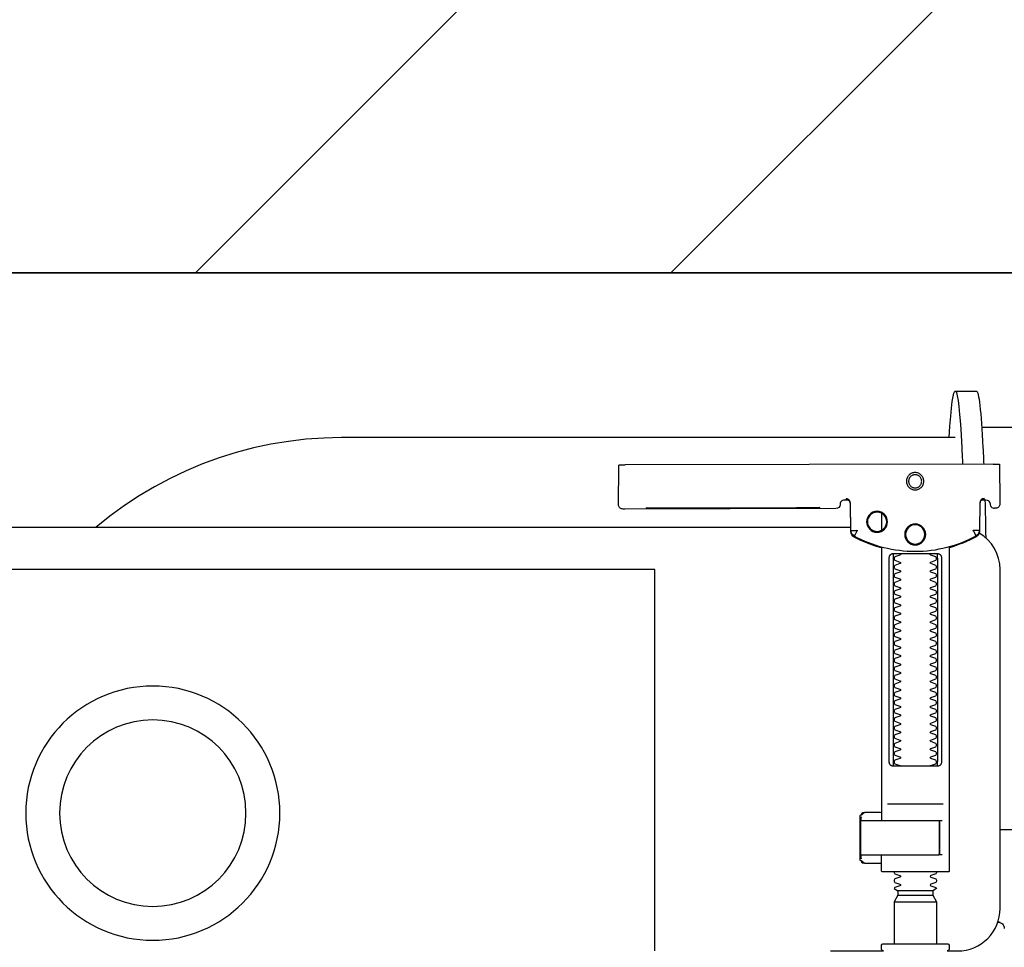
# Model space of a CAD drawing. Header units: millimetres. Extents: x 28600 to 181045, y -399112 to -163690.
# Tile 114 of 256: x 60872 to 60895, y -197751 to -197729. Entities that reach past the tile are written whole.
import ezdxf

# ---------------------------------------------------------------- set-up
doc = ezdxf.new("R2010")
doc.units = ezdxf.units.MM
doc.layers.get('0').update_dxf_attribs({"color": 8})
doc.layers.add('!! 1_hatch projektowane ściany', color=8, linetype='Continuous')
doc.layers.add('!! 1_PROJ Sciany', color=8, linetype='Continuous')
doc.layers.add('!!_@ wypos sanit nd', color=8, linetype='Continuous', plot=False)

# ---------------------------------------------------------------- blocks, each defined once
blk = doc.blocks.new('A$C4ebe9e89')
for points in [[(-0.18941, 0.18181), (-0.19441, 0.18181)], [(-0.19567, 0.17331), (-0.20939, 0.17331)], [(-0.18941, 0.17081), (-0.04454, 0.17081), (-0.04035, 0.17071), (-0.03616, 0.17042), (-0.032, 0.16993), (-0.02786, 0.16925), (-0.02376, 0.16837), (-0.0197, 0.16731), (-0.0157, 0.16606), (-0.01176, 0.16462), (-0.00789, 0.163), (-0.0041, 0.1612), (-0.0004, 0.15923), (0.0032, 0.15708), (0.00671, 0.15478), (0.0101, 0.1523), (0.01337, 0.14968)], [(-0.19839, 0.16455), (-0.11148, 0.16437)], [(-0.19593, 0.15629), (-0.19608, 0.15629), (-0.19638, 0.15629), (-0.19593, 0.1562), (-0.19577, 0.15614), (-0.19563, 0.15605), (-0.19551, 0.15594), (-0.1954, 0.15581), (-0.19532, 0.15567), (-0.19526, 0.15551), (-0.19523, 0.15535)], [(-0.16479, 0.14865), (-0.16466, 0.1552), (-0.16464, 0.15536), (-0.1646, 0.15551), (-0.16454, 0.15566), (-0.16445, 0.15579), (-0.16435, 0.15591), (-0.16422, 0.15601), (-0.16408, 0.15609), (-0.16394, 0.15614), (-0.16348, 0.15622), (-0.1638, 0.15623), (-0.16395, 0.15623)], [(-0.12195, 0.15427), (-0.15195, 0.15433)], [(-0.15195, 0.15423), (-0.12195, 0.15417)], [(-0.172, 0.15297), (-0.172, 0.14892)], [(0.16493, 0.14968), (-0.16477, 0.14968)], [(-0.172, 0.14497), (-0.172, 0.08036)], [(-0.1852, 0.14236), (-0.1852, 0.09436)], [(-0.1748, 0.09436), (-0.1748, 0.14236)], [(-0.11847, 0.04968), (-0.11847, 0.13968), (0.11153, 0.13968), (0.11153, 0.04968)], [(-0.17342, 0.08436), (-0.18658, 0.08436)], [(-0.172, 0.0823), (-0.17167, 0.08236), (-0.1682, 0.08236), (-0.16809, 0.08236), (-0.16798, 0.08234), (-0.16789, 0.08225), (-0.16779, 0.08224), (-0.16762, 0.08223), (-0.16752, 0.08223), (-0.16741, 0.08221), (-0.1673, 0.08214), (-0.16725, 0.082), (-0.16725, 0.08174), (-0.16711, 0.08172), (-0.16701, 0.08168), (-0.16693, 0.08162), (-0.16687, 0.08148), (-0.16687, 0.07124), (-0.16691, 0.07111), (-0.16701, 0.07103), (-0.16725, 0.07098), (-0.16725, 0.07071), (-0.16728, 0.07061), (-0.16735, 0.07054), (-0.16746, 0.0705), (-0.16762, 0.07049), (-0.16775, 0.07048), (-0.16789, 0.07046), (-0.16797, 0.07039), (-0.16807, 0.07036), (-0.1682, 0.07036), (-0.17167, 0.07036), (-0.172, 0.07041)], [(-0.16829, 0.08235), (-0.16772, 0.08221), (-0.16738, 0.08176)], [(-0.16723, 0.08135), (-0.16714, 0.08082), (-0.16713, 0.08055)], [(-0.18633, 0.08036), (-0.17526, 0.08036), (-0.17367, 0.08036)], [(-0.2, 0.07831), (-0.20939, 0.07831)], [(-0.18633, 0.07236), (-0.1855, 0.07236), (-0.18567, 0.07246), (-0.1857, 0.07256)], [(-0.16713, 0.07216), (-0.16714, 0.0719), (-0.16723, 0.07137)], [(-0.16738, 0.07096), (-0.16772, 0.07051), (-0.16829, 0.07036)], [(-0.1841, 0.06388), (-0.1759, 0.06388)], [(-0.1759, 0.06282), (-0.1841, 0.06282)], [(-0.175, 0.06126), (-0.185, 0.06126)], [(-0.20001, 0.05638), (-0.19987, 0.05642), (-0.19976, 0.05645), (-0.19962, 0.05647), (-0.19948, 0.05647)]]:
    blk.add_lwpolyline(points)
for points in [[(-0.19989, 0.16454), (-0.19995, 0.15554, 0.009369), (-0.19993, 0.15511), (-0.19991, 0.15494), (-0.19986, 0.15477), (-0.19978, 0.15461), (-0.19968, 0.15447), (-0.19955, 0.15435), (-0.1994, 0.15426), (-0.19924, 0.15419), (-0.19907, 0.15415), (-0.19895, 0.15414), (-0.1988, 0.15414)], [(-0.16412, 0.15607), (-0.16324, 0.15607), (-0.16303, 0.15604), (-0.16282, 0.15598), (-0.16264, 0.15587), (-0.16249, 0.15572), (-0.16236, 0.15555), (-0.16228, 0.15535), (-0.16224, 0.15515, 0.002299), (-0.16224, 0.15503, 0.40455), (-0.16124, 0.15406), (-0.11145, 0.15396), (-0.11127, 0.15396), (-0.11111, 0.15396), (-0.11099, 0.15396), (-0.11083, 0.15397), (-0.11065, 0.15401), (-0.11048, 0.15408), (-0.11033, 0.15418), (-0.1102, 0.1543), (-0.11009, 0.15445), (-0.11001, 0.15461), (-0.10996, 0.15479), (-0.10995, 0.15497), (-0.10997, 0.16396), (-0.10998, 0.16435)], [(-0.19576, 0.15613), (-0.19665, 0.15613, 0.282591), (-0.19753, 0.15558), (-0.19757, 0.15549), (-0.19761, 0.15538), (-0.19763, 0.15529), (-0.19764, 0.15514, -0.415352), (-0.19864, 0.15414)], [(-0.19623, 0.15644), (-0.19587, 0.15638), (-0.19555, 0.15617), (-0.19533, 0.15585), (-0.19523, 0.1555), (-0.19513, 0.14894), (-0.19513, 0.14888, 0.265347), (-0.19435, 0.14762, 0.125711), (-0.17997, 0.14391, 0.125711), (-0.16558, 0.14756, 0.26954), (-0.16479, 0.14885), (-0.16467, 0.1554), (-0.16464, 0.15562), (-0.16456, 0.15583), (-0.16444, 0.15601), (-0.16428, 0.15617), (-0.16409, 0.15628), (-0.16388, 0.15635), (-0.16368, 0.15638)], [(-0.15993, 0.04968), (-0.17248, 0.04968, 0.405519), (-0.172, 0.05018), (-0.172, 0.05088, 0.414214), (-0.1725, 0.05138), (-0.1875, 0.05138, 0.414214), (-0.188, 0.05088), (-0.188, 0.05018, 0.405519), (-0.18751, 0.04968), (-0.19, 0.04968, -0.414214), (-0.2, 0.05968), (-0.2, 0.13968, -0.266001), (-0.19506, 0.1483)], [(-0.19512, 0.14869), (-0.19511, 0.1485), (-0.19509, 0.1484), (-0.19506, 0.1483), (-0.19503, 0.1482), (-0.19498, 0.1481), (-0.19493, 0.148), (-0.19488, 0.14791), (-0.19482, 0.14782), (-0.19475, 0.14774), (-0.19467, 0.14766), (-0.1946, 0.14759), (-0.19451, 0.14753), (-0.19443, 0.14747), (-0.19434, 0.14742), (-0.19358, 0.14701), (-0.19281, 0.14663), (-0.19203, 0.14628), (-0.19124, 0.14594), (-0.19044, 0.14563), (-0.18964, 0.14534), (-0.18882, 0.14507), (-0.188, 0.14483), (-0.188, 0.06856, 0.414214), (-0.1878, 0.06836), (-0.17545, 0.06836), (-0.1722, 0.06836, 0.414214), (-0.172, 0.06856), (-0.172, 0.07236)], [(-0.172, 0.14478), (-0.17117, 0.14502), (-0.17034, 0.14528), (-0.16952, 0.14557), (-0.16871, 0.14588), (-0.16791, 0.14622), (-0.16712, 0.14657), (-0.16635, 0.14695), (-0.16558, 0.14736), (-0.16557, 0.14736, 0.269546), (-0.16479, 0.14865)], [(-0.18353, 0.09336, 0.182836), (-0.18364, 0.09345), (-0.18485, 0.09386, 0.050055), (-0.185, 0.09412), (-0.185, 0.0944, 0.050055), (-0.18485, 0.09466), (-0.18364, 0.09507, 0.719897), (-0.18364, 0.09545), (-0.18485, 0.09586, 0.050055), (-0.185, 0.09612), (-0.185, 0.0964, 0.050055), (-0.18485, 0.09666), (-0.18364, 0.09707, 0.719897), (-0.18364, 0.09745), (-0.18485, 0.09786, 0.050055), (-0.185, 0.09812), (-0.185, 0.0984, 0.050055), (-0.18485, 0.09866), (-0.18364, 0.09907, 0.719897), (-0.18364, 0.09945), (-0.18485, 0.09986, 0.050055), (-0.185, 0.10012), (-0.185, 0.1004, 0.050055), (-0.18485, 0.10066), (-0.18364, 0.10107, 0.719897), (-0.18364, 0.10145), (-0.18485, 0.10186, 0.050055), (-0.185, 0.10212), (-0.185, 0.1024, 0.050055), (-0.18485, 0.10266), (-0.18364, 0.10307, 0.719897), (-0.18364, 0.10345), (-0.18485, 0.10386, 0.050055), (-0.185, 0.10412), (-0.185, 0.1044, 0.050055), (-0.18485, 0.10466), (-0.18364, 0.10507, 0.719897), (-0.18364, 0.10545), (-0.18485, 0.10586, 0.050055), (-0.185, 0.10612), (-0.185, 0.1064, 0.050055), (-0.18485, 0.10666), (-0.18364, 0.10707, 0.719897), (-0.18364, 0.10745), (-0.18485, 0.10786, 0.050055), (-0.185, 0.10812), (-0.185, 0.1084, 0.050055), (-0.18485, 0.10866), (-0.18364, 0.10907, 0.719897), (-0.18364, 0.10945), (-0.18485, 0.10986, 0.050055), (-0.185, 0.11012), (-0.185, 0.1104, 0.050055), (-0.18485, 0.11066), (-0.18364, 0.11107, 0.719897), (-0.18364, 0.11145), (-0.18485, 0.11186, 0.050055), (-0.185, 0.11212), (-0.185, 0.1124, 0.050055), (-0.18485, 0.11266), (-0.18364, 0.11307, 0.719897), (-0.18364, 0.11345), (-0.18485, 0.11386, 0.050055), (-0.185, 0.11412), (-0.185, 0.1144, 0.050055), (-0.18485, 0.11466), (-0.18364, 0.11507, 0.719897), (-0.18364, 0.11545), (-0.18485, 0.11586, 0.050055), (-0.185, 0.11612), (-0.185, 0.1164, 0.050055), (-0.18485, 0.11666), (-0.18364, 0.11707, 0.719897), (-0.18364, 0.11745), (-0.18485, 0.11786, 0.050055), (-0.185, 0.11812), (-0.185, 0.1184, 0.050055), (-0.18485, 0.11866), (-0.18364, 0.11907, 0.719897), (-0.18364, 0.11945), (-0.18485, 0.11986, 0.050055), (-0.185, 0.12012), (-0.185, 0.1204, 0.050055), (-0.18485, 0.12066), (-0.18364, 0.12107, 0.719897), (-0.18364, 0.12145), (-0.18485, 0.12186, 0.050055), (-0.185, 0.12212), (-0.185, 0.1224, 0.050055), (-0.18485, 0.12266), (-0.18364, 0.12307, 0.719897), (-0.18364, 0.12345), (-0.18485, 0.12386, 0.050055), (-0.185, 0.12412), (-0.185, 0.1244, 0.050055), (-0.18485, 0.12466), (-0.18364, 0.12507, 0.719897), (-0.18364, 0.12545), (-0.18485, 0.12586, 0.050055), (-0.185, 0.12612), (-0.185, 0.1264, 0.050055), (-0.18485, 0.12666), (-0.18364, 0.12707, 0.719897), (-0.18364, 0.12745), (-0.18485, 0.12786, 0.050055), (-0.185, 0.12812), (-0.185, 0.1284, 0.050055), (-0.18485, 0.12866), (-0.18364, 0.12907, 0.719897), (-0.18364, 0.12945), (-0.18485, 0.12986, 0.050055), (-0.185, 0.13012), (-0.185, 0.1304, 0.050055), (-0.18485, 0.13066), (-0.18364, 0.13107, 0.719897), (-0.18364, 0.13145), (-0.18485, 0.13186, 0.050055), (-0.185, 0.13212), (-0.185, 0.1324, 0.050055), (-0.18485, 0.13266), (-0.18364, 0.13307, 0.719897), (-0.18364, 0.13345), (-0.18485, 0.13386, 0.050055), (-0.185, 0.13412), (-0.185, 0.1344, 0.050055), (-0.18485, 0.13466), (-0.18364, 0.13507, 0.719897), (-0.18364, 0.13545), (-0.18485, 0.13586, 0.050055), (-0.185, 0.13612), (-0.185, 0.1364, 0.050055), (-0.18485, 0.13666), (-0.18364, 0.13707, 0.719897), (-0.18364, 0.13745), (-0.18485, 0.13786, 0.050055), (-0.185, 0.13812), (-0.185, 0.1384, 0.050055), (-0.18485, 0.13866), (-0.18364, 0.13907, 0.719897), (-0.18364, 0.13945), (-0.18485, 0.13986, 0.050055), (-0.185, 0.14012), (-0.185, 0.1404, 0.050055), (-0.18485, 0.14066), (-0.18364, 0.14107, 0.719897), (-0.18364, 0.14145), (-0.18485, 0.14186, 0.050055), (-0.185, 0.14212), (-0.185, 0.1424, 0.050055), (-0.18485, 0.14266), (-0.18364, 0.14307, 0.474594), (-0.18353, 0.14336)], [(-0.17647, 0.14336, 0.474594), (-0.17636, 0.14307), (-0.17514, 0.14266, 0.050055), (-0.175, 0.1424), (-0.175, 0.14212, 0.050055), (-0.17514, 0.14186), (-0.17636, 0.14145, 0.719897), (-0.17636, 0.14107), (-0.17514, 0.14066, 0.050055), (-0.175, 0.1404), (-0.175, 0.14012, 0.050055), (-0.17514, 0.13986), (-0.17636, 0.13945, 0.719897), (-0.17636, 0.13907), (-0.17514, 0.13866, 0.050055), (-0.175, 0.1384), (-0.175, 0.13812, 0.050055), (-0.17514, 0.13786), (-0.17636, 0.13745, 0.719897), (-0.17636, 0.13707), (-0.17514, 0.13666, 0.050055), (-0.175, 0.1364), (-0.175, 0.13612, 0.050055), (-0.17514, 0.13586), (-0.17636, 0.13545, 0.719897), (-0.17636, 0.13507), (-0.17514, 0.13466, 0.050055), (-0.175, 0.1344), (-0.175, 0.13412, 0.050055), (-0.17514, 0.13386), (-0.17636, 0.13345, 0.719897), (-0.17636, 0.13307), (-0.17514, 0.13266, 0.050055), (-0.175, 0.1324), (-0.175, 0.13212, 0.050055), (-0.17514, 0.13186), (-0.17636, 0.13145, 0.719897), (-0.17636, 0.13107), (-0.17514, 0.13066, 0.050055), (-0.175, 0.1304), (-0.175, 0.13012, 0.050055), (-0.17514, 0.12986), (-0.17636, 0.12945, 0.719897), (-0.17636, 0.12907), (-0.17514, 0.12866, 0.050055), (-0.175, 0.1284), (-0.175, 0.12812, 0.050055), (-0.17514, 0.12786), (-0.17636, 0.12745, 0.719897), (-0.17636, 0.12707), (-0.17514, 0.12666, 0.050055), (-0.175, 0.1264), (-0.175, 0.12612, 0.050055), (-0.17514, 0.12586), (-0.17636, 0.12545, 0.719897), (-0.17636, 0.12507), (-0.17514, 0.12466, 0.050055), (-0.175, 0.1244), (-0.175, 0.12412, 0.050055), (-0.17514, 0.12386), (-0.17636, 0.12345, 0.719897), (-0.17636, 0.12307), (-0.17514, 0.12266, 0.050055), (-0.175, 0.1224), (-0.175, 0.12212, 0.050055), (-0.17514, 0.12186), (-0.17636, 0.12145, 0.719897), (-0.17636, 0.12107), (-0.17514, 0.12066, 0.050055), (-0.175, 0.1204), (-0.175, 0.12012, 0.050055), (-0.17514, 0.11986), (-0.17636, 0.11945, 0.719897), (-0.17636, 0.11907), (-0.17514, 0.11866, 0.050055), (-0.175, 0.1184), (-0.175, 0.11812, 0.050055), (-0.17514, 0.11786), (-0.17636, 0.11745, 0.719897), (-0.17636, 0.11707), (-0.17514, 0.11666, 0.050055), (-0.175, 0.1164), (-0.175, 0.11612, 0.050055), (-0.17514, 0.11586), (-0.17636, 0.11545, 0.719897), (-0.17636, 0.11507), (-0.17514, 0.11466, 0.050055), (-0.175, 0.1144), (-0.175, 0.11412, 0.050055), (-0.17514, 0.11386), (-0.17636, 0.11345, 0.719897), (-0.17636, 0.11307), (-0.17514, 0.11266, 0.050055), (-0.175, 0.1124), (-0.175, 0.11212, 0.050055), (-0.17514, 0.11186), (-0.17636, 0.11145, 0.719897), (-0.17636, 0.11107), (-0.17514, 0.11066, 0.050055), (-0.175, 0.1104), (-0.175, 0.11012, 0.050055), (-0.17514, 0.10986), (-0.17636, 0.10945, 0.719897), (-0.17636, 0.10907), (-0.17514, 0.10866, 0.050055), (-0.175, 0.1084), (-0.175, 0.10812, 0.050055), (-0.17514, 0.10786), (-0.17636, 0.10745, 0.719897), (-0.17636, 0.10707), (-0.17514, 0.10666, 0.050055), (-0.175, 0.1064), (-0.175, 0.10612, 0.050055), (-0.17514, 0.10586), (-0.17636, 0.10545, 0.719897), (-0.17636, 0.10507), (-0.17514, 0.10466, 0.050055), (-0.175, 0.1044), (-0.175, 0.10412, 0.050055), (-0.17514, 0.10386), (-0.17636, 0.10345, 0.719897), (-0.17636, 0.10307), (-0.17514, 0.10266, 0.050055), (-0.175, 0.1024), (-0.175, 0.10212, 0.050055), (-0.17514, 0.10186), (-0.17636, 0.10145, 0.719897), (-0.17636, 0.10107), (-0.17514, 0.10066, 0.050055), (-0.175, 0.1004), (-0.175, 0.10012, 0.050055), (-0.17514, 0.09986), (-0.17636, 0.09945, 0.719897), (-0.17636, 0.09907), (-0.17514, 0.09866, 0.050055), (-0.175, 0.0984), (-0.175, 0.09812, 0.050055), (-0.17514, 0.09786), (-0.17636, 0.09745, 0.719897), (-0.17636, 0.09707), (-0.17514, 0.09666, 0.050055), (-0.175, 0.0964), (-0.175, 0.09612, 0.050055), (-0.17514, 0.09586), (-0.17636, 0.09545, 0.719897), (-0.17636, 0.09507), (-0.17514, 0.09466, 0.050055), (-0.175, 0.0944), (-0.175, 0.09412, 0.050055), (-0.17514, 0.09386), (-0.17636, 0.09345, 0.182836), (-0.17647, 0.09336)], [(-0.1857, 0.08016), (-0.1857, 0.07256), (-0.1857, 0.08016), (-0.18567, 0.08026), (-0.18559, 0.08034), (-0.17695, 0.08036), (-0.16725, 0.08036, -0.414214), (-0.16705, 0.08016), (-0.16705, 0.07256, -0.414214), (-0.16725, 0.07236), (-0.18543, 0.07236), (-0.18553, 0.0724), (-0.18559, 0.07256)], [(-0.185, 0.06836), (-0.185, 0.06812, -0.050055), (-0.18485, 0.06786), (-0.18364, 0.06745, -0.719897), (-0.18364, 0.06707), (-0.18485, 0.06666, -0.050055), (-0.185, 0.0664), (-0.185, 0.06612, -0.050055), (-0.18485, 0.06586), (-0.18364, 0.06545, -0.719897), (-0.18364, 0.06507), (-0.18485, 0.06466, -0.050055), (-0.185, 0.0644), (-0.1841, 0.06388), (-0.1841, 0.06282), (-0.185, 0.06126), (-0.185, 0.05138)], [(-0.175, 0.06836), (-0.175, 0.06812, 0.050055), (-0.17514, 0.06786), (-0.17636, 0.06745, 0.719897), (-0.17636, 0.06707), (-0.17514, 0.06666, 0.050055), (-0.175, 0.0664), (-0.175, 0.06612, 0.050055), (-0.17514, 0.06586), (-0.17636, 0.06545, 0.719897), (-0.17636, 0.06507), (-0.17514, 0.06466, 0.050055), (-0.175, 0.0644), (-0.1759, 0.06388), (-0.1759, 0.06282), (-0.175, 0.06126), (-0.175, 0.05138)], [(-0.20011, 0.05634, 0.091301), (-0.20055, 0.05604, 0.198909), (-0.20099, 0.05497)], [(-0.19944, 0.0564, 0.170835), (-0.20011, 0.05634)]]:
    blk.add_lwpolyline(points, format="xyb")
for points in [[(-0.17994, 0.16256), (-0.17974, 0.16255), (-0.17954, 0.16252), (-0.17934, 0.16247), (-0.17915, 0.1624), (-0.17897, 0.16231), (-0.1788, 0.16221), (-0.17864, 0.16209), (-0.17849, 0.16196), (-0.17836, 0.16181), (-0.17824, 0.16165), (-0.17813, 0.16147), (-0.17805, 0.16129), (-0.17798, 0.1611), (-0.17793, 0.16091), (-0.1779, 0.16071), (-0.17789, 0.16051), (-0.1779, 0.16031), (-0.17793, 0.16011), (-0.17798, 0.15991), (-0.17805, 0.15972), (-0.17814, 0.15954), (-0.17824, 0.15937), (-0.17836, 0.15921), (-0.1785, 0.15906), (-0.17865, 0.15893), (-0.17881, 0.15881), (-0.17898, 0.1587), (-0.17916, 0.15862), (-0.17935, 0.15855), (-0.17955, 0.1585), (-0.17975, 0.15847), (-0.17995, 0.15846), (-0.18015, 0.15847), (-0.18035, 0.1585), (-0.18054, 0.15855), (-0.18073, 0.15862), (-0.18091, 0.15871), (-0.18108, 0.15881), (-0.18124, 0.15893), (-0.18139, 0.15907), (-0.18153, 0.15922), (-0.18165, 0.15938), (-0.18175, 0.15955), (-0.18184, 0.15973), (-0.1819, 0.15992), (-0.18195, 0.16012), (-0.18198, 0.16031), (-0.18199, 0.16052), (-0.18198, 0.16072), (-0.18195, 0.16091), (-0.1819, 0.16111), (-0.18183, 0.1613), (-0.18175, 0.16148), (-0.18164, 0.16165), (-0.18152, 0.16181), (-0.18139, 0.16196), (-0.18124, 0.1621), (-0.18108, 0.16222), (-0.1809, 0.16232), (-0.18072, 0.1624), (-0.18053, 0.16247), (-0.18034, 0.16252), (-0.18014, 0.16255)], [(-0.17994, 0.16205), (-0.17979, 0.16205), (-0.17964, 0.16202), (-0.17949, 0.16199), (-0.17935, 0.16194), (-0.17921, 0.16187), (-0.17908, 0.16179), (-0.17896, 0.1617), (-0.17884, 0.1616), (-0.17874, 0.16149), (-0.17865, 0.16136), (-0.17857, 0.16123), (-0.17851, 0.1611), (-0.17846, 0.16095), (-0.17842, 0.1608), (-0.1784, 0.16065), (-0.17839, 0.1605), (-0.1784, 0.16035), (-0.17842, 0.1602), (-0.17846, 0.16005), (-0.17851, 0.15991), (-0.17858, 0.15977), (-0.17866, 0.15964), (-0.17875, 0.15952), (-0.17885, 0.15941), (-0.17896, 0.1593), (-0.17908, 0.15921), (-0.17921, 0.15914), (-0.17935, 0.15907), (-0.1795, 0.15902), (-0.17964, 0.15898), (-0.17979, 0.15896), (-0.17995, 0.15895), (-0.1801, 0.15896), (-0.18025, 0.15899), (-0.18039, 0.15902), (-0.18054, 0.15907), (-0.18067, 0.15914), (-0.18081, 0.15922), (-0.18093, 0.15931), (-0.18104, 0.15941), (-0.18114, 0.15952), (-0.18123, 0.15965), (-0.18131, 0.15978), (-0.18138, 0.15991), (-0.18143, 0.16006), (-0.18146, 0.16021), (-0.18148, 0.16036), (-0.18149, 0.16051), (-0.18148, 0.16066), (-0.18146, 0.16081), (-0.18142, 0.16096), (-0.18137, 0.1611), (-0.18131, 0.16124), (-0.18123, 0.16137), (-0.18114, 0.16149), (-0.18104, 0.1616), (-0.18092, 0.1617), (-0.1808, 0.1618), (-0.18067, 0.16187), (-0.18053, 0.16194), (-0.18039, 0.16199), (-0.18024, 0.16203), (-0.18009, 0.16205)], [(-0.17471, 0.14336), (-0.17462, 0.14336), (-0.17454, 0.14335), (-0.17445, 0.14333), (-0.17436, 0.14331), (-0.17428, 0.14327), (-0.1742, 0.14323), (-0.17413, 0.14318), (-0.17406, 0.14313), (-0.174, 0.14306), (-0.17394, 0.14299), (-0.17389, 0.1429), (-0.17384, 0.1428), (-0.1738, 0.1427), (-0.17378, 0.14259), (-0.17376, 0.14247), (-0.17375, 0.14236), (-0.17375, 0.09436), (-0.17376, 0.09424), (-0.17378, 0.09413), (-0.1738, 0.09402), (-0.17384, 0.09391), (-0.17389, 0.09382), (-0.17394, 0.09373), (-0.174, 0.09366), (-0.17406, 0.09359), (-0.17413, 0.09353), (-0.1742, 0.09349), (-0.17428, 0.09344), (-0.17436, 0.09341), (-0.17445, 0.09339), (-0.17454, 0.09337), (-0.17462, 0.09336), (-0.17471, 0.09336), (-0.18529, 0.09336), (-0.18538, 0.09336), (-0.18546, 0.09337), (-0.18555, 0.09339), (-0.18564, 0.09341), (-0.18572, 0.09344), (-0.1858, 0.09349), (-0.18587, 0.09353), (-0.18594, 0.09359), (-0.186, 0.09366), (-0.18606, 0.09373), (-0.18611, 0.09382), (-0.18616, 0.09391), (-0.1862, 0.09402), (-0.18622, 0.09413), (-0.18624, 0.09424), (-0.18624, 0.09436), (-0.18624, 0.14236), (-0.18624, 0.14247), (-0.18622, 0.14259), (-0.1862, 0.1427), (-0.18616, 0.1428), (-0.18611, 0.1429), (-0.18606, 0.14299), (-0.186, 0.14306), (-0.18594, 0.14313), (-0.18587, 0.14318), (-0.1858, 0.14323), (-0.18572, 0.14327), (-0.18564, 0.14331), (-0.18555, 0.14333), (-0.18546, 0.14335), (-0.18538, 0.14336), (-0.18529, 0.14336)]]:
    blk.add_lwpolyline(points, close=True)
for points in [[(-0.19435, 0.14766), (-0.19435, 0.14766), (-0.19435, 0.14766), (-0.19435, 0.14766), (-0.19435, 0.14766), (-0.19435, 0.14766), (-0.19434, 0.14766), (-0.19434, 0.14766), (-0.19434, 0.14766), (-0.19434, 0.14766), (-0.19434, 0.14766), (-0.19435, 0.14766), (-0.19435, 0.14766), (-0.19435, 0.14766), (-0.19435, 0.14766), (-0.19435, 0.14766), (-0.19435, 0.14766), (-0.19435, 0.14766), (-0.19435, 0.14766), (-0.19435, 0.14767), (-0.19435, 0.14767), (-0.19435, 0.14767), (-0.19435, 0.14767), (-0.19435, 0.14767), (-0.19435, 0.14767), (-0.19435, 0.14768), (-0.19434, 0.14768), (-0.19434, 0.14768), (-0.19434, 0.14769), (-0.19434, 0.14769), (-0.19433, 0.1477), (-0.19433, 0.1477), (-0.19433, 0.14771), (-0.19433, 0.14771), (-0.19433, 0.14772), (-0.19432, 0.14772), (-0.19432, 0.14773), (-0.19432, 0.14773), (-0.19431, 0.14774), (-0.19431, 0.14774), (-0.19431, 0.14775), (-0.1943, 0.14776), (-0.1943, 0.14776), (-0.1943, 0.14777), (-0.19429, 0.14778), (-0.19429, 0.14779), (-0.19428, 0.14779), (-0.19428, 0.1478), (-0.19428, 0.14781), (-0.19427, 0.14782), (-0.19427, 0.14783), (-0.19426, 0.14784), (-0.19426, 0.14784), (-0.19425, 0.14785), (-0.19425, 0.14786), (-0.19424, 0.14787), (-0.19424, 0.14788), (-0.19423, 0.14789), (-0.19423, 0.1479), (-0.19422, 0.14791), (-0.19421, 0.14792), (-0.19421, 0.14793), (-0.1942, 0.14794), (-0.1942, 0.14796), (-0.19419, 0.14797), (-0.19418, 0.14798), (-0.19418, 0.14799), (-0.19417, 0.148), (-0.19416, 0.14801), (-0.19416, 0.14803), (-0.19415, 0.14804), (-0.19414, 0.14806), (-0.19412, 0.14809), (-0.19411, 0.14812), (-0.19409, 0.14814), (-0.19408, 0.14817), (-0.19406, 0.1482), (-0.19405, 0.14823), (-0.19395, 0.14841), (-0.19393, 0.14844), (-0.19389, 0.14851), (-0.19388, 0.14854), (-0.19386, 0.14858), (-0.19384, 0.14861), (-0.19382, 0.14864), (-0.1938, 0.14868), (-0.19378, 0.14871), (-0.19376, 0.14875), (-0.19375, 0.14877), (-0.19375, 0.14878), (-0.19374, 0.14878), (-0.19373, 0.1488), (-0.19373, 0.14881), (-0.19372, 0.14882), (-0.19372, 0.14883), (-0.19371, 0.14884), (-0.19371, 0.14885), (-0.1937, 0.14885), (-0.1937, 0.14886), (-0.1937, 0.14886), (-0.1937, 0.14886), (-0.1937, 0.14887), (-0.1937, 0.14887), (-0.19369, 0.14888), (-0.19369, 0.14889), (-0.19369, 0.14889), (-0.19368, 0.1489), (-0.19368, 0.1489), (-0.19368, 0.1489), (-0.19368, 0.14891), (-0.19367, 0.14891), (-0.19367, 0.14892), (-0.19366, 0.14892), (-0.19366, 0.14892), (-0.19365, 0.14893), (-0.19365, 0.14893), (-0.19364, 0.14894), (-0.19364, 0.14894), (-0.19364, 0.14894), (-0.19363, 0.14895), (-0.19363, 0.14895), (-0.19363, 0.14896), (-0.19363, 0.14896), (-0.19363, 0.14896), (-0.19363, 0.14897), (-0.19363, 0.14897), (-0.19363, 0.14898), (-0.19363, 0.14898), (-0.19363, 0.14899), (-0.19363, 0.14899), (-0.19364, 0.14899), (-0.19364, 0.149), (-0.19364, 0.149), (-0.19364, 0.149), (-0.19365, 0.149), (-0.19365, 0.149), (-0.19365, 0.149), (-0.19365, 0.149), (-0.19365, 0.149), (-0.19365, 0.149), (-0.19366, 0.149), (-0.19366, 0.149), (-0.19366, 0.149), (-0.19366, 0.149), (-0.19366, 0.149), (-0.19367, 0.149), (-0.19367, 0.149), (-0.19367, 0.149), (-0.19367, 0.149), (-0.19368, 0.149), (-0.19368, 0.149), (-0.19368, 0.149), (-0.19369, 0.149), (-0.19369, 0.14899), (-0.1937, 0.14899), (-0.1937, 0.14899), (-0.1937, 0.14899), (-0.19371, 0.14899), (-0.19371, 0.14899), (-0.19371, 0.14899), (-0.19372, 0.14898), (-0.19372, 0.14898), (-0.19373, 0.14898), (-0.19373, 0.14898), (-0.19373, 0.14898), (-0.19374, 0.14898), (-0.19374, 0.14898), (-0.19375, 0.14898), (-0.19375, 0.14899), (-0.19376, 0.14899), (-0.19376, 0.14899), (-0.19376, 0.14899), (-0.19377, 0.14899), (-0.19377, 0.14899), (-0.19377, 0.14899), (-0.19378, 0.14899), (-0.19378, 0.14899), (-0.19378, 0.14899), (-0.19378, 0.14899), (-0.19378, 0.14899), (-0.19379, 0.14899), (-0.19379, 0.14899), (-0.19379, 0.14899), (-0.1938, 0.14899), (-0.1938, 0.14899), (-0.19381, 0.14899), (-0.19381, 0.14899), (-0.19382, 0.14899), (-0.19382, 0.14899), (-0.19383, 0.14899), (-0.19384, 0.14899), (-0.19385, 0.14899), (-0.19385, 0.14899), (-0.19386, 0.14899), (-0.19387, 0.14899), (-0.19388, 0.14899), (-0.19388, 0.14899), (-0.19389, 0.14898), (-0.1939, 0.14898), (-0.19391, 0.14898), (-0.19392, 0.14898), (-0.19397, 0.14898), (-0.19398, 0.14898), (-0.19399, 0.14898), (-0.194, 0.14898), (-0.19401, 0.14898), (-0.19402, 0.14898), (-0.19403, 0.14898), (-0.19404, 0.14898), (-0.19406, 0.14898), (-0.19407, 0.14898), (-0.19408, 0.14898), (-0.19409, 0.14898), (-0.1941, 0.14898), (-0.19411, 0.14898), (-0.19416, 0.14898), (-0.19419, 0.14898), (-0.19421, 0.14898), (-0.19424, 0.14898), (-0.19426, 0.14898), (-0.19428, 0.14898), (-0.19431, 0.14898), (-0.19433, 0.14898), (-0.19435, 0.14898), (-0.19438, 0.14897), (-0.19455, 0.14897), (-0.19457, 0.14897), (-0.19459, 0.14897), (-0.19461, 0.14897), (-0.19463, 0.14897), (-0.19464, 0.14897), (-0.19465, 0.14897), (-0.19466, 0.14897), (-0.19467, 0.14897), (-0.19468, 0.14897), (-0.19469, 0.14897), (-0.1947, 0.14897), (-0.19471, 0.14897), (-0.19472, 0.14897), (-0.19473, 0.14897), (-0.19473, 0.14897), (-0.19474, 0.14897), (-0.19475, 0.14897), (-0.19476, 0.14897), (-0.19477, 0.14897), (-0.19478, 0.14897), (-0.19479, 0.14897), (-0.19479, 0.14897), (-0.1948, 0.14897), (-0.19481, 0.14897), (-0.19482, 0.14896), (-0.19483, 0.14896), (-0.19483, 0.14896), (-0.19484, 0.14896), (-0.19485, 0.14896), (-0.19486, 0.14896), (-0.19486, 0.14896), (-0.19487, 0.14896), (-0.19488, 0.14896), (-0.19489, 0.14896), (-0.19489, 0.14896), (-0.1949, 0.14896), (-0.19491, 0.14896), (-0.19491, 0.14896), (-0.19492, 0.14896), (-0.19493, 0.14896), (-0.19493, 0.14896), (-0.19494, 0.14896), (-0.19495, 0.14896), (-0.19495, 0.14896), (-0.19496, 0.14896), (-0.19497, 0.14896), (-0.19498, 0.14896), (-0.19499, 0.14896), (-0.19499, 0.14896), (-0.195, 0.14896), (-0.19501, 0.14896), (-0.19501, 0.14896), (-0.19502, 0.14896), (-0.19502, 0.14896), (-0.19503, 0.14896), (-0.19503, 0.14896), (-0.19504, 0.14896), (-0.19504, 0.14896), (-0.19504, 0.14896), (-0.19505, 0.14896), (-0.19505, 0.14896), (-0.19506, 0.14896), (-0.19506, 0.14896), (-0.19506, 0.14896), (-0.19507, 0.14896), (-0.19507, 0.14896), (-0.19508, 0.14896), (-0.19508, 0.14896), (-0.19508, 0.14896), (-0.19509, 0.14896), (-0.19509, 0.14896), (-0.19509, 0.14896), (-0.1951, 0.14896), (-0.1951, 0.14896), (-0.1951, 0.14896), (-0.1951, 0.14896), (-0.19511, 0.14896), (-0.19511, 0.14896), (-0.19511, 0.14896), (-0.19511, 0.14896), (-0.19511, 0.14896), (-0.19512, 0.14896), (-0.19512, 0.14896), (-0.19512, 0.14896), (-0.19512, 0.14896), (-0.19512, 0.14896), (-0.19512, 0.14896), (-0.19512, 0.14895), (-0.19513, 0.14895), (-0.19513, 0.14895), (-0.19513, 0.14895), (-0.19513, 0.14895), (-0.19513, 0.14895), (-0.19513, 0.14895), (-0.19513, 0.14895), (-0.19513, 0.14895), (-0.19513, 0.14895), (-0.19513, 0.14895), (-0.19513, 0.14895), (-0.19513, 0.14895), (-0.19513, 0.14895), (-0.19513, 0.14895), (-0.19513, 0.14896), (-0.19513, 0.14896), (-0.19513, 0.14896), (-0.19513, 0.14896), (-0.19513, 0.14896), (-0.19513, 0.14896), (-0.19513, 0.14896), (-0.19513, 0.14896), (-0.19513, 0.14896), (-0.19513, 0.14896), (-0.19513, 0.14896), (-0.19513, 0.14896), (-0.19513, 0.14896), (-0.19513, 0.14896), (-0.19513, 0.14896), (-0.19513, 0.14895), (-0.19513, 0.14895, 0.269547)], [(-0.1648, 0.14889), (-0.16481, 0.14889), (-0.16484, 0.1489), (-0.16497, 0.1489), (-0.16603, 0.14893), (-0.16612, 0.14893), (-0.16616, 0.14893), (-0.1662, 0.14893), (-0.16623, 0.14894), (-0.16627, 0.14895), (-0.1663, 0.14893), (-0.1663, 0.1489), (-0.16627, 0.14888), (-0.16625, 0.14885), (-0.16623, 0.14881), (-0.16621, 0.14878), (-0.16619, 0.14875), (-0.16561, 0.14767), (-0.16559, 0.14763), (-0.16558, 0.1476, 0.269546)]]:
    blk.add_lwpolyline(points, format="xyb", close=True)
for centre, radius in [((-0.17096, 0.15095), 0.00247), ((-0.17096, 0.15095), 0.00227), ((-0.17997, 0.14797), 0.00247), ((-0.17997, 0.14797), 0.00227), ((0, 0.08218), 0.03), ((0, 0.08218), 0.022)]:
    blk.add_circle(centre, radius)
for centre, major_axis, ratio, start_param, end_param in [((-0.18941, 0.12581), (0, 0.056), 0.04256, 5.645661, 6.988802), ((-0.19441, 0.12581), (0, 0.056), 0.04256, 0, 0.705617), ((-0.19441, 0.12581), (0, 0.056), 0.04256, 0.705617, 0.806963), ((-0.18941, 0.12581), (0, 0.056), 0.04256, 0.705617, 0.807212), ((-0.19839, 0.16453), (-0.0015, 0), 0.008726, 4.712674, 6.283151), ((-0.11148, 0.16436), (-0.0015, 0), 0.008726, 3.141878, 4.712682), ((-0.19663, 0.15713), (-0.000002, -0.001), 0.000289, 6.274459, 6.283185), ((-0.19441, 0.12581), (0, 0.056), 0.04256, 0.998527, 1.179108), ((-0.16324, 0.15707), (-0.000002, -0.001), 0.000289, 6.274459, 6.283185), ((-0.19879, 0.15514), (-0.000011, -0.001), 0.706875, 0, 0.012337), ((-0.19844, 0.15414), (-0.000501, 0.000001), 0.008726, 0.786107, 1.14947), ((-0.19864, 0.15514), (-0.000006, -0.001), 0.408573, 0, 0.00956), ((-0.15195, 0.15428), (0.0055, -0.00001), 0.008726, 1.571085, 4.712678), ((-0.12195, 0.15422), (0.0055, -0.00001), 0.008726, 4.712678, 7.854271), ((-0.19463, 0.14876), (-0.0005, -0.000008), 0.017454, 0, 0.000137), ((-0.16529, 0.14886), (0.0005, -0.00001), 0.000006, 6.282744, 6.283185), ((-0.1852, 0.14236), (0, 0.001), 0.000289, 4.712389, 6.283185), ((-0.1748, 0.14236), (0, -0.001), 0.000289, 1.570796, 3.141593), ((-0.1852, 0.09436), (0, -0.001), 0.000289, 0, 1.570796), ((-0.1748, 0.09436), (0, -0.001), 0.000289, 0, 1.570796), ((-0.16763, 0.08203), (0.000004, 0.0002), 0.133184, 0.00502, 0.005026), ((-0.16723, 0.08153), (0.000013, 0.0002), 0.223, 0.006306, 0.006351), ((-0.16763, 0.07069), (0.000004, -0.0002), 0.133184, 6.278107, 6.278112), ((-0.16723, 0.07118), (0.000013, -0.0002), 0.223, 6.276731, 6.276777)]:
    blk.add_ellipse(centre, major_axis=major_axis, ratio=ratio, start_param=start_param, end_param=end_param)

msp = doc.modelspace()

# ---------------------------------------------------------------- hatches: boundary and pattern name
at = {"layer": '!! 1_hatch projektowane ściany'}
h = msp.add_hatch(dxfattribs=at)
h.set_pattern_fill('ANSI31', color=256, scale=2.5)
h.set_pattern_definition([(45, (0, -1.54), (-5.61266008, 5.61266008), [])])
h.paths.add_polyline_path([(60824.56735, -197734.62813), (61135.43682, -197734.62813), (61135.43682, -197722.62813), (60824.56735, -197722.62813)])

# ---------------------------------------------------------------- linework, layer by layer
msp.add_lwpolyline([(60824.56735, -197734.62813), (61135.43682, -197734.62813), (61135.43682, -197722.62813), (60824.56735, -197722.62813)], close=True, dxfattribs=at)
at = {"layer": '!! 1_PROJ Sciany'}
msp.add_lwpolyline([(61135.43682, -197734.62813), (60824.56735, -197734.62813)], dxfattribs=at)

# ---------------------------------------------------------------- block references
at = {"layer": '!!_@ wypos sanit nd', "xscale": -100, "yscale": 100, "zscale": 100}
msp.add_blockref('A$C4ebe9e89', (60874.83287, -197755.59613), dxfattribs=at)

doc.saveas('drawing.dxf')
